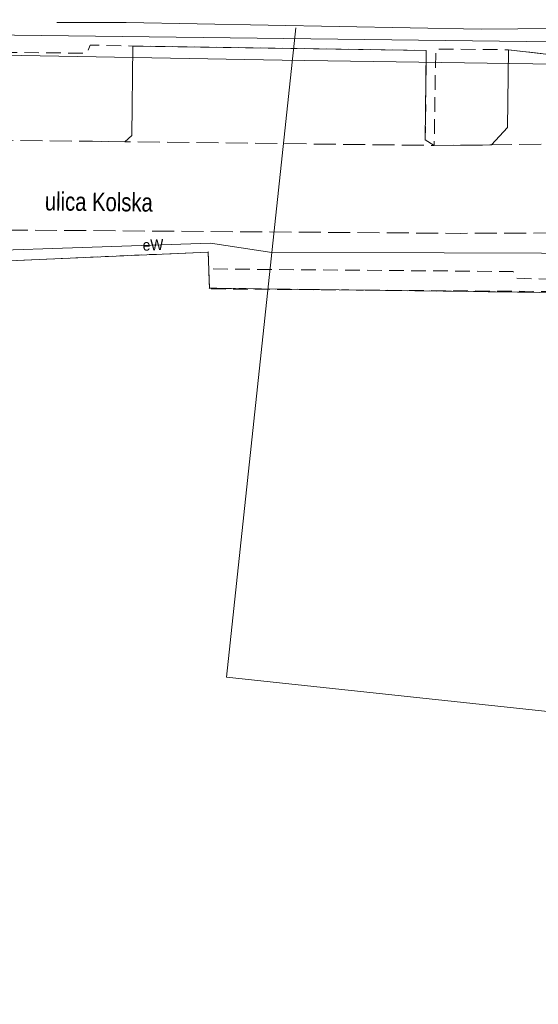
# Model space of a CAD drawing. Header units: millimetres. Extents: x -165388 to 921073, y -295343 to 494042.
# Tile 27 of 117: x 61838 to 97197, y 36814 to 103976. Entities that reach past the tile are written whole.
import ezdxf
from ezdxf.xclip import XClip

# ---------------------------------------------------------------- set-up
doc = ezdxf.new("R2010")
doc.units = ezdxf.units.MM
doc.header["$MEASUREMENT"] = 0
doc.header["$XCLIPFRAME"] = 0
for name, pattern in [('0.5_0.5', [1000, 500, -500]), ('1.5_0.5', [2000, 1500, -500]), ('mz1.0_0.5', [1500, 1000, -500])]:
    doc.linetypes.add(name, pattern=pattern)
for name, color, linetype, lineweight in [('20231207_mdcp_Kolska_2-4_6_0_Nr_pióra__1', 7, 'Continuous', 13), ('bg-woz-oz.6640.12006.2023.pge-1_rzut_5_219-działka ewidencyjna_Nr_pióra__7', 7, 'Continuous', 18), ('bg-woz-oz.6640.12006.2023.pge-1_rzut_5_994-Nazwa ulicy_Nr_pióra__7', 7, 'Continuous', 18), ('bg-woz-oz.6640.12006.2023.pge-1_rzut_5_chodnik (powierzchnia)_Nr_pióra__7', 7, 'Continuous', 18), ('bg-woz-oz.6640.12006.2023.pge-1_rzut_5_jezdnia_Nr_pióra__7', 7, 'Continuous', 18), ('bg-woz-oz.6640.12006.2023.pge-1_rzut_5_krawężnik (linia)_Nr_pióra__7', 7, 'Continuous', 18)]:
    doc.layers.add(name, color=color, linetype=linetype, lineweight=lineweight)
for name, color, linetype in [('bg-woz-oz.6640.12006.2023.pge-1_rzut_5_203-punkt graniczny', 7, 'Continuous'), ('INW_GEO', 7, 'Continuous'), ('ZD_INNE', 7, 'Continuous')]:
    doc.layers.add(name, color=color, linetype=linetype)
for name, color, linetype, lineweight, true_color in [('bg-woz-oz.6640.12006.2023.pge-1_rzut_5_218-kontur użytku gruntowego_Nr_pióra__3', 7, 'Continuous', 18, 0x959595), ('bg-woz-oz.6640.12006.2023.pge-1_rzut_5_przewód elektroenergetyczny (linia)-Atr1_Nr_pióra__1', 7, 'Continuous', 18, 0x4c4c4c), ('bg-woz-oz.6640.12006.2023.pge-1_rzut_5_przewód elektroenergetyczny (linia)_Nr_pióra__1', 7, 'Continuous', 18, 0x4c4c4c), ('bg-woz-oz.6640.12006.2023.pge-1_rzut_5_przewód gazowy (linia)_Nr_pióra__40', 7, 'Continuous', 18, 0xbcbcbc), ('bg-woz-oz.6640.12006.2023.pge-1_rzut_5_przewód wodociągowy (linia)_Nr_pióra__5', 7, 'Continuous', 18, 0x1d1d1d)]:
    doc.layers.add(name, color=color, linetype=linetype, lineweight=lineweight, true_color=true_color)
doc.styles.add('GENERATED_STYLE_1', font='txt')
picture_1 = doc.add_image_def('image1.tif', size_in_pixel=(4961, 3508))

# ---------------------------------------------------------------- blocks, each defined once
blk = doc.blocks.new('Rysunek_2_5', base_point=(-8071116841.925635, -4961354754.727498))
at = {"layer": 'bg-woz-oz.6640.12006.2023.pge-1_rzut_5_203-punkt graniczny', "linetype": 'Continuous', "lineweight": 0, "true_color": 0x000000}
for points in [[(74731.5781256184, 88119.82325278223, 0.9999999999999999), (74642.08741672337, 88129.3842671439, 0.9999999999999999)], [(74820.38782443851, 85656.44897334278, 0.9999999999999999), (74730.89711554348, 85666.00998770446, 0.9999999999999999)]]:
    blk.add_hatch(color=18, dxfattribs=at).paths.add_polyline_path(points)
at = {"layer": 'bg-woz-oz.6640.12006.2023.pge-1_rzut_5_218-kontur użytku gruntowego_Nr_pióra__3', "linetype": '0.5_0.5', "flags": 128}
for points in [[(30704.14344780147, 86206.1825832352), (74686.83277163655, 88124.60376042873)], [(74686.83277163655, 88124.60376042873), (74775.64247045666, 85661.22948098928)], [(74775.64247045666, 85661.22948098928), (117239.1981966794, 85127.15537659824)]]:
    blk.add_lwpolyline(points, dxfattribs=at)
at = {"layer": 'bg-woz-oz.6640.12006.2023.pge-1_rzut_5_219-działka ewidencyjna_Nr_pióra__7', "linetype": 'Continuous', "flags": 128}
for points in [[(74686.83277163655, 88124.60376042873), (30704.14344780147, 86206.1825832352)], [(74686.83277163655, 88124.60376042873), (74775.64247045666, 85661.22948098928)], [(74775.64247045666, 85661.22948098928), (117239.1981966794, 85127.15537659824)]]:
    blk.add_lwpolyline(points, dxfattribs=at)
at = {"layer": 'bg-woz-oz.6640.12006.2023.pge-1_rzut_5_chodnik (powierzchnia)_Nr_pióra__7', "linetype": 'mz1.0_0.5', "flags": 128}
for points in [[(89493.34249831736, 95774.94817879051), (90096.7884901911, 95398.71296752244), (90205.9565614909, 101974.3256643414), (95168.99422276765, 101926.8159847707), (98495.7879409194, 101531.1601310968), (150689.0578148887, 100852.6471480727), (150701.8498722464, 104361.1420337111), (133577.381150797, 104289.9312116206), (107752.2141477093, 104675.6114186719), (106609.1041509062, 104707.2268929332), (100170.8720941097, 104972.6849505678), (99100.9353864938, 104936.1412711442), (93703.95699422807, 104969.6708805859), (93605.67006561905, 104708.6350983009), (69572.05951493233, 105013.5348848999), (25584.73952673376, 105499.2099106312), (22599.97361991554, 105707.4705250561), (10444.15177404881, 105829.516584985), (-9177.175723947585, 106015.0084206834), (-17474.35859125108, 106106.9675246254), (-21123.20843990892, 106406.2914038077), (-39548.1394790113, 106494.1332833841), (-39576.52712892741, 101710.0770408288), (-37109.1580837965, 102683.4680186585), (-22488.51722665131, 102569.6220258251), (-22503.73256765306, 96496.87400832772), (-22362.40012850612, 96501.88814196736), (-21870.32851576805, 96871.70637957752), (-21819.16457507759, 101492.4186896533), (-19335.52107494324, 101488.5506732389), (-19345.84903065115, 96873.53243585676), (-18949.76996071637, 96438.9966269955), (-17790.34254234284, 96465.97929019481), (-17384.57463495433, 96875.18877722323), (-17380.6206882, 101430.5465426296), (-9901.984619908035, 101395.8686674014), (-9895.612756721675, 96748.89552406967), (-9462.267105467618, 96380.77659346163), (-9231.443956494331, 96376.22971460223), (-9225.109693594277, 102459.9834792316), (-1310.025827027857, 102368.6194559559), (6786.164127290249, 102278.0202273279), (10144.44549567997, 102271.2197806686), (10088.39417248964, 96192.77768954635), (10280.50600830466, 96202.42356322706), (10752.69079674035, 96574.3664689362), (10759.87471267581, 102195.4116020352), (23258.02191067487, 102077.019803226), (23244.08158659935, 96486.86724063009), (23620.27383316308, 96054.45610079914), (23861.04039475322, 96048.84688649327), (23897.20489364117, 102129.4136475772), (25123.04919026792, 102119.1297294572), (25097.89043758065, 96047.444046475), (25298.88334963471, 96046.08417209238), (25738.73083479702, 96491.88030231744), (25780.37672583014, 102058.9590361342), (41876.50951836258, 101918.214163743), (45792.30190254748, 101952.419416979), (45707.48267695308, 95887.10774295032), (45950.37390757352, 95901.38535294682), (46355.0794813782, 96300.65142922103), (46427.61794198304, 101874.4865683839), (66431.0444407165, 101688.3996538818), (66641.81104954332, 102249.1825316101), (69560.84001343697, 102178.6849545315), (89562.52423953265, 101882.1581704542)], [(74724.82118289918, 86974.0574201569), (74760.3873834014, 85612.57475521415), (101429.5972241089, 85408.25521014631), (117056.6473742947, 85207.00021181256), (121150.061304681, 85021.09052427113), (121199.7783649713, 85015.77884890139), (132282.0940995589, 84917.91191883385), (136490.5796339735, 84679.48056384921), (148745.8356004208, 84546.81115411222), (148783.9529085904, 86503.8362108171), (117404.4551914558, 87050.48325285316), (117486.9778836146, 88952.47957482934), (117496.8364387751, 89233.0197840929), (107516.0299194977, 89474.68325588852), (107626.2560328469, 86646.97213098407), (102019.4036513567, 86692.86736194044), (101807.5747080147, 86122.14107066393), (95656.63926769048, 86346.84800356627), (95483.56460314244, 86797.78609238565)]]:
    blk.add_lwpolyline(points, close=True, dxfattribs=at)
at = {"layer": 'bg-woz-oz.6640.12006.2023.pge-1_rzut_5_jezdnia_Nr_pióra__7', "linetype": '1.5_0.5', "flags": 128}
blk.add_lwpolyline([(10280.50600830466, 96202.42356322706), (10088.39417248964, 96192.77768954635), (4843.753966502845, 96240.20251166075), (686.812624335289, 96302.15951614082), (-9231.443956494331, 96376.22971460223), (-9462.267105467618, 96380.77659346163), (-17790.34254234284, 96465.97929019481), (-18949.76996071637, 96438.9966269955), (-22362.40012850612, 96501.88814196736), (-22503.73256765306, 96496.87400832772), (-38663.47763221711, 96795.26874050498), (-43885.04400942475, 96870.39912864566), (-52129.23795171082, 96705.27424942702), (-73059.82398614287, 96779.22199014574), (-74466.77437238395, 96788.74111175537), (-74398.3617182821, 93663.78995869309), (-74479.56750262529, 90926.92941892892), (-69715.3132269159, 90619.06389333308), (-53035.79098079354, 90667.41356812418), (-42029.45314068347, 90517.32251048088), (-34888.89308273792, 90518.76402366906), (-22610.56328658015, 90413.80017995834), (-20783.48252456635, 90288.99677097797), (3305.156760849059, 90028.50236929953), (7879.339015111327, 90012.48034276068), (10210.64432989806, 89994.71711460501), (26898.36771413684, 89931.56458437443), (33597.16829843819, 89939.97518811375), (41520.75084391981, 89928.15846018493), (50586.0835108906, 89683.73334687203), (61471.65567521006, 89626.99993886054), (91900.07037296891, 89403.2167866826), (107516.0299194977, 89474.68325588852), (117496.8364387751, 89233.0197840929), (121958.4541535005, 89198.8532030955), (142786.4190619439, 89105.69857619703), (148924.9040232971, 88952.7201987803), (158542.4360306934, 88699.58372414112), (167607.0887614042, 88354.66215293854), (165944.2896638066, 94817.88110081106), (165465.6460070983, 94667.88026690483), (164966.7331296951, 94610.55714450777), (164465.3131840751, 94623.90024308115), (164130.4241782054, 94689.84986748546), (155853.1281352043, 94779.68430146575), (149645.0392892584, 94940.09902421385), (146195.8224792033, 95037.07011602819), (102089.563941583, 95444.94011811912), (98808.32280311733, 95513.90810403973), (94002.63746269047, 95433.98055620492), (90096.7884901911, 95398.71296752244), (69004.21839673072, 95650.8773304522), (66795.42103223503, 95685.72277482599), (45950.37390757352, 95901.38535294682), (45707.48267695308, 95887.10774295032), (42170.21988984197, 95913.030218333), (25298.88334963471, 96046.08417209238), (25097.89043758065, 96047.444046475), (23861.04039475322, 96048.84688649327), (23620.27383316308, 96054.45610079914)], close=True, dxfattribs=at)
at = {"layer": 'bg-woz-oz.6640.12006.2023.pge-1_rzut_5_krawężnik (linia)_Nr_pióra__7', "linetype": 'Continuous', "flags": 128}
blk.add_lwpolyline([(66795.42103223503, 95685.72277482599), (69004.21839673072, 95650.8773304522), (69481.71485960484, 96072.53729738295), (69560.84001343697, 102178.6849545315), (89562.52423953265, 101882.1581704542), (89493.34249831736, 95774.94817879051), (90096.7884901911, 95398.71296752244), (94002.63746269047, 95433.98055620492), (95106.3143145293, 96633.52105394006), (95168.99422276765, 101926.8159847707), (98495.7879409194, 101531.1601310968), (98205.85428830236, 96181.68927170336), (98808.32280311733, 95513.90810403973), (102089.563941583, 95444.94011811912), (107731.0071941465, 98452.64988392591), (143755.65092545, 98083.53738021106)], dxfattribs=at)
at = {"layer": 'bg-woz-oz.6640.12006.2023.pge-1_rzut_5_przewód elektroenergetyczny (linia)_Nr_pióra__1', "linetype": 'Continuous', "flags": 128}
for points in [[(64361.54077760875, 103780.0866728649), (69107.94804245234, 103775.8351871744), (93306.72965664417, 103322.5490143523), (115837.3553892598, 103540.2739802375), (123528.6700539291, 103613.6137647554), (127101.4571497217, 103543.6683008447), (146528.2506030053, 103137.5942677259), (148822.7533726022, 95621.30814790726)], [(42553.03750000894, 87635.52149385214), (74841.12591203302, 88721.59088402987), (79018.12379527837, 88094.30412109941), (90771.57742064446, 88065.53085520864), (104042.4212981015, 88025.49619227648), (105550.9304739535, 88025.24054609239), (165276.8028164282, 87346.51166107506), (179375.2013193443, 85639.1278039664), (186053.0946375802, 84322.25998770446), (186331.8925732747, 84201.96156483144), (205355.4219659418, 76256.06140121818), (235097.692899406, 63303.1381862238), (237062.7912711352, 62399.2640869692)]]:
    blk.add_lwpolyline(points, dxfattribs=at)
at = {"layer": 'bg-woz-oz.6640.12006.2023.pge-1_rzut_5_przewód gazowy (linia)_Nr_pióra__40', "linetype": 'Continuous', "flags": 128}
blk.add_lwpolyline([(-115114.6342614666, 104339.6341996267), (-21313.49421758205, 103872.1660468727), (35717.03350543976, 103380.8334758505), (52273.45272060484, 103030.0019327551), (134953.0554944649, 102010.891918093), (203985.4094628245, 100991.5756611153), (220481.4034085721, 100828.2242156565), (232074.0201678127, 100706.0084398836)], dxfattribs=at)
at = {"layer": 'bg-woz-oz.6640.12006.2023.pge-1_rzut_5_przewód wodociągowy (linia)_Nr_pióra__5', "linetype": 'Continuous', "flags": 128}
blk.add_lwpolyline([(-113111.5893702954, 103602.6734374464), (-112652.0677432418, 103573.6928544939), (-37624.855639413, 102939.7023478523), (-34047.81920462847, 102909.5305334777), (-26873.85950796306, 102847.0622347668), (-23374.92563761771, 102744.7794675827), (3309.241750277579, 102398.0651479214), (37827.88337301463, 101958.5420722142), (79735.75521353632, 101212.2995909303), (103031.8109951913, 100875.5727233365), (134623.6049123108, 100527.4963825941), (143364.6719204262, 100448.4550151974), (154878.8037179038, 100344.6813300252), (164042.8057108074, 100270.7389555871), (176038.1730878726, 99964.69734143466), (193947.3636066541, 99097.23265841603)], dxfattribs=at)
at = {"layer": 'bg-woz-oz.6640.12006.2023.pge-1_rzut_5_994-Nazwa ulicy_Nr_pióra__7', "linetype": 'Continuous', "insert": (63544.77546680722, 90952.00045764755), "char_height": 1250, "attachment_point": 7, "rotation": 359.31076191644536, "style": 'GENERATED_STYLE_1'}
blk.add_mtext('\\A1;{\\W0.790000x;\\fArial|b0|i0|c238|p38;ulica Kolska}', dxfattribs=at)
at = {"layer": 'bg-woz-oz.6640.12006.2023.pge-1_rzut_5_przewód elektroenergetyczny (linia)-Atr1_Nr_pióra__1', "linetype": 'Continuous', "insert": (70221.42341035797, 88588.05109176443), "char_height": 750, "attachment_point": 4, "rotation": 1.926761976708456, "style": 'GENERATED_STYLE_1'}
blk.add_mtext('\\A1;{\\W0.900000x;\\fArial|b0|i0|c238|p38;eW}', dxfattribs=at)
blk = doc.blocks.new('Rysunek_3_6', base_point=(188221.5929863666, 121798.6003440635))
at = {"layer": '20231207_mdcp_Kolska_2-4_6_0_Nr_pióra__1'}
image = blk.add_image(picture_1, insert=(75928.03021990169, 59123.25048484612), size_in_units=(209999.7916666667, 148500.0416666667), rotation=-6.098238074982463, dxfattribs=at)
image.set_boundary_path([(-0.5, -0.5), (4960.5, 3507.5)])

msp = doc.modelspace()

# ---------------------------------------------------------------- block references
at = {"layer": 'INW_GEO', "color": 151, "linetype": 'Continuous', "lineweight": 13, "true_color": 0x80c2ff}
ref = msp.add_blockref('Rysunek_2_5', (-8071116841.925635, -4961354754.727498), dxfattribs=at)
XClip(ref).set_block_clipping_path([(-195425.9394250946, -263123.0086484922), (606609.6817159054, -348810.9449165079), (694192.2923495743, 470958.7517303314), (-107843.3287914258, 556646.6879983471)])
at = {"layer": 'ZD_INNE', "color": 151, "linetype": 'Continuous', "lineweight": 13, "true_color": 0x80c2ff}
ref = msp.add_blockref('Rysunek_3_6', (188221.5929863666, 121798.6003440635), dxfattribs=at)
XClip(ref).set_block_clipping_path([(75928.03021990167, 59123.2504848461), (284739.4774660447, 36814.2388748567), (300515.1557528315, 184473.9502032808), (91703.70850668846, 206782.9618132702)])

doc.saveas('drawing.dxf')
